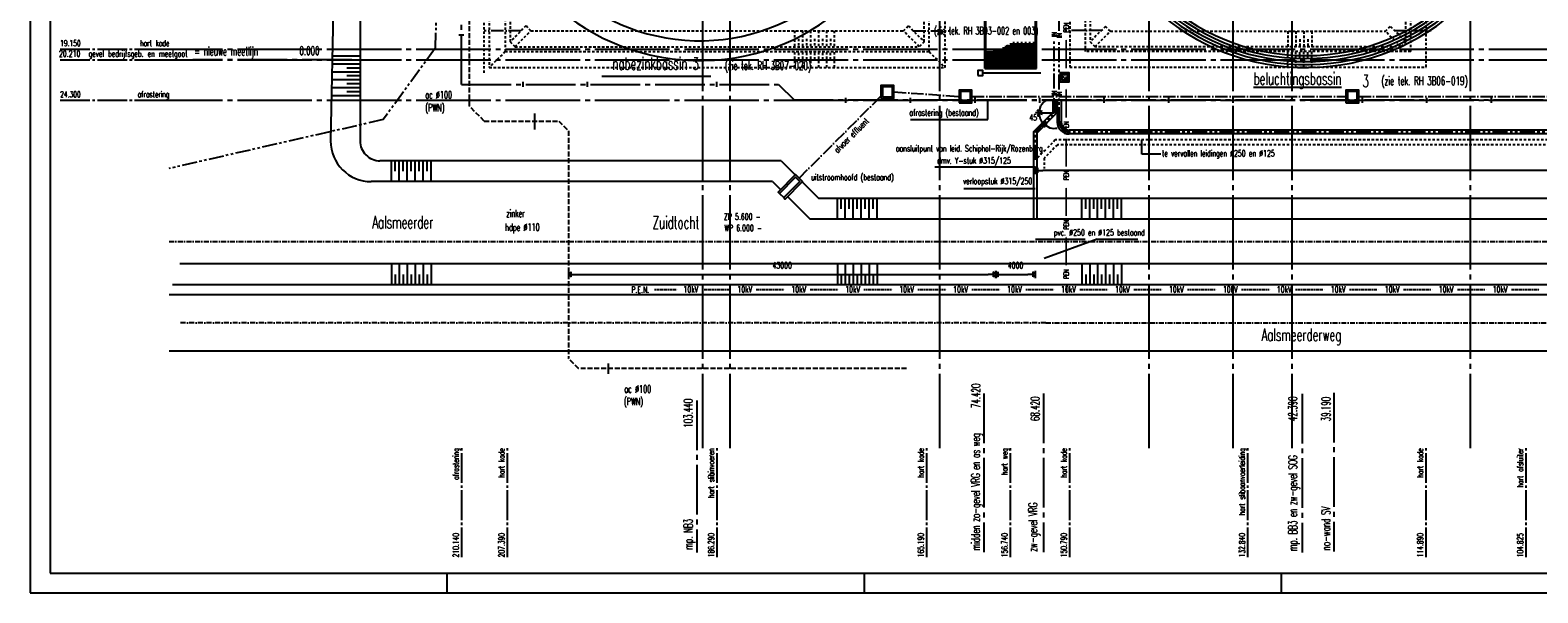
# Model space of a CAD drawing. Extents: x 0 to 295580, y 0 to 170026.
# Tile 1 of 30: x 0 to 151818, y 0 to 56722. Entities that reach past the tile are written whole.
import ezdxf
from ezdxf.enums import TextEntityAlignment as Align

# ---------------------------------------------------------------- set-up
doc = ezdxf.new("R2010")
doc.units = 0
doc.header["$LTSCALE"] = 250
doc.header["$PDMODE"] = 3
for name, pattern in [('BORDER_M', [11, 6, -1, 1, -1, 1, -1]), ('CENTRE_M', [7, 5, -1, 0, -1]), ('CENTRE_S', [3.5, 2, -0.75, 0, -0.75]), ('DOT_S', [0.75, 0, -0.75]), ('HIDDEN_M', [2.75, 2, -0.75]), ('HIDDEN_S', [1.75, 1, -0.75]), ('STR3', [15, 12, -1, 1, -1]), ('STR4', [26, 20, -2, 2, -2]), ('STRAMIEN_L', [26, 20, -2, 2, -2]), ('STRAMIEN_X', [36, 30, -2, 2, -2])]:
    doc.linetypes.add(name, pattern=pattern)
doc.layers.get('0').update_dxf_attribs({"linetype": 'CONTINUOUS'})
doc.layers.get('DEFPOINTS').update_dxf_attribs({"linetype": 'CONTINUOUS'})
for name, color, linetype in [('B0', 51, 'CONTINUOUS'), ('B1', 52, 'CONTINUOUS'), ('B3', 110, 'CONTINUOUS'), ('B3-AFRAST', 110, 'STR4'), ('B3-CENTRE', 52, 'CENTRE_M'), ('B4', 140, 'CONTINUOUS'), ('BBL3', 12, 'BORDER_M'), ('BCL1', 71, 'CENTRE_S'), ('BDIM2', 220, 'CONTINUOUS'), ('BHL1', 61, 'HIDDEN_S'), ('BHL2', 63, 'HIDDEN_M'), ('BSL3', 230, 'STRAMIEN_L'), ('BTXT2', 123, 'CONTINUOUS'), ('BTXT3', 150, 'CONTINUOUS'), ('BTXT4', 171, 'CONTINUOUS'), ('HULP-EK', 210, 'DOT_S'), ('HULP-IN', 13, 'BORDER_M'), ('MEETLIJNEN', 20, 'STRAMIEN_X'), ('PIJL1', 50, 'CONTINUOUS'), ('XA-03', 144, 'CONTINUOUS'), ('XA-07', 140, 'CONTINUOUS'), ('XA-10', 130, 'CONTINUOUS')]:
    doc.layers.add(name, color=color, linetype=linetype)
doc.styles.add('SIMPLEX06', font='SIMPLEX.shx', dxfattribs={"width": 0.6, "height": 625})
doc.styles.get("Standard").update_dxf_attribs({"font": 'txt.shx'})
doc.styles.add('XG-TH', font='ISO.SHX')
doc.dimstyles.get("Standard").update_dxf_attribs({"dimscale": 250, "dimtxt": 3, "dimasz": 3, "dimexe": 3, "dimexo": 3, "dimgap": 2, "dimtad": 0, "dimdec": 4, "dimzin": 1, "dimtxsty": 'STANDARD', "dimblk": 'MP1', "dimcen": -3, "dimdle": 1.25, "dimse1": 1, "dimse2": 1, "dimclrd": 256, "dimclre": 256, "dimclrt": 256, "dimazin": 3, "dimtfac": 0.666667, "dimtdec": 4, "dimtix": 1, "dimtmove": 0, "dimatfit": 3, "dimtvp": 0.8, "dimtolj": 1, "dimtzin": 0})

# ---------------------------------------------------------------- blocks, each defined once
blk = doc.blocks.new('ML')
at = {"linetype": 'STR3'}
blk.add_line((-11000, 0), (0, 0), dxfattribs=at)
at = {"width": 0.6}
blk.add_attdef('1', (-11000, 300), '', height=600, dxfattribs=at)
blk = doc.blocks.new('AF')
at = {"layer": 'B3-AFRAST'}
blk.add_line((0, -250), (0, 250), dxfattribs=at)
blk = doc.blocks.new('MP1')
for p, q in [((-0.33, 0), (-1, 0)), ((-0.33, 0.33), (-0.33, -0.33)), ((0, 0), (-0.33, 0.33)), ((0, 0), (-0.33, -0.33)), ((0, -0.5), (0, 0.5))]:
    blk.add_line(p, q)
blk = doc.blocks.new('*D39')
at = {"linetype": 'BYBLOCK'}
blk.add_line((58871, 32100), (100371, 32100), dxfattribs=at)
at = {"layer": 'DEFPOINTS', "color": 0, "linetype": 'BYBLOCK'}
for p in [(101121, 32100), (58121, 31053), (101121, 31053)]:
    blk.add_point(p, dxfattribs=at)
at = {"linetype": 'BYBLOCK', "xscale": 750, "yscale": 750, "zscale": 750, "rotation": 180}
blk.add_blockref('MP1', (58121, 32100), dxfattribs=at)
at = {"linetype": 'BYBLOCK', "xscale": 750, "yscale": 750, "zscale": 750}
blk.add_blockref('MP1', (101121, 32100), dxfattribs=at)
at = {"linetype": 'BYBLOCK', "style": 'SIMPLEX06', "width": 0.6}
blk.add_text('43000', height=625, dxfattribs=at).set_placement((79621, 32700), align=Align.CENTER)
blk = doc.blocks.new('*D40')
at = {"linetype": 'BYBLOCK'}
blk.add_line((101871, 32100), (104371, 32100), dxfattribs=at)
at = {"layer": 'DEFPOINTS', "color": 0, "linetype": 'BYBLOCK'}
for p in [(105121, 33153), (105121, 32100), (101121, 31053)]:
    blk.add_point(p, dxfattribs=at)
at = {"linetype": 'BYBLOCK', "xscale": 750, "yscale": 750, "zscale": 750, "rotation": 180}
blk.add_blockref('MP1', (101121, 32100), dxfattribs=at)
at = {"linetype": 'BYBLOCK', "xscale": 750, "yscale": 750, "zscale": 750}
blk.add_blockref('MP1', (105121, 32100), dxfattribs=at)
at = {"linetype": 'BYBLOCK', "style": 'SIMPLEX06', "width": 0.6}
blk.add_text('4000', height=625, dxfattribs=at).set_placement((103121, 32700), align=Align.CENTER)
blk = doc.blocks.new('*D15')
at = {"linetype": 'BYBLOCK'}
blk.add_line((258411, 42581), (105871, 42581), dxfattribs=at)
at = {"layer": 'DEFPOINTS', "color": 0, "linetype": 'BYBLOCK'}
for p in [(105121, 44453), (259161, 44453), (105121, 42581)]:
    blk.add_point(p, dxfattribs=at)
at = {"linetype": 'BYBLOCK', "xscale": 750, "yscale": 750, "zscale": 750, "rotation": 180}
blk.add_blockref('MP1', (105121, 42581), dxfattribs=at)
at = {"linetype": 'BYBLOCK', "xscale": 750, "yscale": 750, "zscale": 750}
blk.add_blockref('MP1', (259161, 42581), dxfattribs=at)
at = {"linetype": 'BYBLOCK', "style": 'SIMPLEX06', "width": 0.6}
blk.add_text('ca. 156.000', height=625, dxfattribs=at).set_placement((182141, 43181), align=Align.CENTER)
blk = doc.blocks.new('*D28')
at = {"linetype": 'BYBLOCK'}
for start, end in [(123.254, 151.627), (180, 224.8081), (253.1811, 281.5541)]:
    blk.add_arc((107016, 48349), 1530, start, end, dxfattribs=at)
at = {"layer": 'DEFPOINTS', "color": 0, "linetype": 'BYBLOCK'}
for p in [(105347, 48349), (105611, 47743), (106240, 47577), (107017, 48349), (105384, 46727)]:
    blk.add_point(p, dxfattribs=at)
at = {"linetype": 'BYBLOCK', "xscale": 750, "yscale": 750, "zscale": 750}
for p, rotation in [((105486, 48349), 255.8135003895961), ((105930, 47270), 148.9946014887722)]:
    blk.add_blockref('MP1', p, dxfattribs=dict(at, rotation=rotation))
at = {"linetype": 'BYBLOCK', "style": 'SIMPLEX06', "width": 0.6}
blk.add_text('45%%D', height=625, dxfattribs=at).set_placement((105003, 47607), align=Align.CENTER)
blk = doc.blocks.new('AMW_TITLE')
at = {"layer": 'XA-03'}
for p, q in [((210, 0), (210, 10)), ((420, 0), (420, 10)), ((630, 0), (630, 10))]:
    blk.add_line(p, q, dxfattribs=at)
blk.add_lwpolyline([(0, 0), (1470, 0), (1470, 841), (0, 841)], close=True, dxfattribs=at)
at = {"layer": 'XA-07'}
blk.add_lwpolyline([(10, 10), (1460, 10), (1460, 831), (10, 831)], close=True, dxfattribs=at)
at = {"color": 143, "style": 'XG-TH'}
for tag, p in [('23', (1284.73, 91.51)), ('19', (1284.73, 86.78)), ('15', (1284.73, 82.05)), ('11', (1284.73, 77.32))]:
    blk.add_attdef(tag, text='', height=3, dxfattribs=at).set_placement(p, align=Align.MIDDLE)
at = {"layer": 'XA-03', "style": 'XG-TH'}
for tag, p in [('24', (1290.02, 90.68)), ('25', (1410.5, 90.68)), ('26', (1427.02, 90.68)), ('20', (1290.02, 85.95)), ('16', (1290.02, 81.22)), ('21', (1410.5, 85.95)), ('17', (1410.5, 81.22)), ('22', (1427.02, 85.95)), ('18', (1427.02, 81.22)), ('12', (1290.02, 76.49)), ('13', (1410.5, 76.49)), ('14', (1427.02, 76.49)), ('8', (1365.51, 33.61)), ('9', (1391.03, 33.61)), ('10', (1410.5, 24.15))]:
    blk.add_attdef(tag, p, '', height=2.3, dxfattribs=at)
at = {"layer": 'XA-07', "style": 'XG-TH'}
for tag, p in [('4', (1283.94, 62.53)), ('5', (1283.94, 53.87)), ('6', (1283.94, 45.21)), ('7', (1429.87, 34.21)), ('1', (1417.43, 14.4)), ('2', (1427.05, 14.4))]:
    blk.add_attdef(tag, p, '', height=4.5, dxfattribs=at)
at = {"layer": 'XA-10', "style": 'XG-TH'}
blk.add_attdef('3', (1443.91, 14.4), '', height=6.3, dxfattribs=at)

msp = doc.modelspace()

# ---------------------------------------------------------------- linework, layer by layer
at = {"layer": 'B0'}
for centre, radius, start, end in [((67426.02688, 75652.83576), 22000, 7.8382816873, 351.4012030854), ((128476.02688, 75652.83576), 22700, 182.5137791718, 78.5725053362), ((128476.02688, 75652.83576), 22400, 182.5137791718, 79.251764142), ((67426.02688, 75652.83576), 20000, 8.6278104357, 351.4012030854), ((128476.02688, 75652.83576), 22100, 229.0372163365, 310.9627836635)]:
    msp.add_arc(centre, radius, start, end, dxfattribs=at)
at = {"layer": 'B1'}
for p, q in [((96126.02688, 52852.83576), (96126.02688, 102702.83576)), ((96226.02688, 52952.83576), (96226.02688, 102702.83576)), ((101226.02688, 52952.83576), (101226.02688, 102702.83576)), ((101326.02688, 52852.83576), (101326.02688, 102702.83576)), ((97026.02688, 54718.91688), (97026.02688, 54552.83576)), ((97160.41561, 54752.83576), (101226.02688, 54752.83576)), ((97226.02688, 54769.39563), (97226.02688, 54752.83576)), ((97426.02688, 54752.83576), (97426.02688, 54552.83576)), ((97626.02688, 54870.35314), (97626.02688, 54752.83576)), ((97826.02688, 54752.83576), (97826.02688, 54552.83576)), ((97898.63345, 54952.83576), (101226.02688, 54952.83576)), ((98026.02688, 54952.83576), (98026.02688, 54752.83576)), ((98226.02688, 55152.83576), (98226.02688, 54952.83576)), ((98226.02688, 54752.83576), (98226.02688, 54552.83576)), ((98266.93618, 55152.83576), (101226.02688, 55152.83576)), ((98426.02688, 55239.22703), (98426.02688, 55152.83576)), ((98426.02688, 54952.83576), (98426.02688, 54752.83576)), ((98626.02688, 55152.83576), (98626.02688, 54952.83576)), ((98626.02688, 54752.83576), (98626.02688, 54552.83576)), ((98635.23892, 55352.83576), (101226.02688, 55352.83576)), ((98826.02688, 55352.83576), (98826.02688, 55152.83576)), ((98826.02688, 54952.83576), (98826.02688, 54752.83576)), ((99026.02688, 55552.83576), (99026.02688, 55352.83576)), ((99026.02688, 55152.83576), (99026.02688, 54952.83576)), ((99026.02688, 54752.83576), (99026.02688, 54552.83576)), ((99226.02688, 55352.83576), (99226.02688, 55152.83576)), ((99226.02688, 54952.83576), (99226.02688, 54752.83576)), ((99426.02688, 55552.83576), (99426.02688, 55352.83576)), ((99426.02688, 55152.83576), (99426.02688, 54952.83576)), ((99426.02688, 54752.83576), (99426.02688, 54552.83576)), ((99626.02688, 55352.83576), (99626.02688, 55152.83576)), ((99626.02688, 54952.83576), (99626.02688, 54752.83576)), ((99826.02688, 55552.83576), (99826.02688, 55352.83576)), ((99826.02688, 55152.83576), (99826.02688, 54952.83576)), ((99826.02688, 54752.83576), (99826.02688, 54552.83576)), ((100026.02688, 55352.83576), (100026.02688, 55152.83576)), ((100026.02688, 54952.83576), (100026.02688, 54752.83576)), ((100226.02688, 55552.83576), (100226.02688, 55352.83576)), ((100226.02688, 55152.83576), (100226.02688, 54952.83576)), ((100226.02688, 54752.83576), (100226.02688, 54552.83576)), ((100426.02688, 55352.83576), (100426.02688, 55152.83576)), ((100426.02688, 54952.83576), (100426.02688, 54752.83576)), ((100626.02688, 55552.83576), (100626.02688, 55352.83576)), ((100626.02688, 55152.83576), (100626.02688, 54952.83576)), ((100626.02688, 54752.83576), (100626.02688, 54552.83576)), ((100826.02688, 55352.83576), (100826.02688, 55152.83576)), ((100826.02688, 54952.83576), (100826.02688, 54752.83576)), ((101026.02688, 55552.83576), (101026.02688, 55352.83576)), ((101026.02688, 55152.83576), (101026.02688, 54952.83576)), ((101026.02688, 54752.83576), (101026.02688, 54552.83576)), ((96226.02688, 54552.83576), (101226.02688, 54552.83576)), ((96226.02688, 54352.83576), (101226.02688, 54352.83576)), ((96226.02688, 54152.83576), (101226.02688, 54152.83576)), ((96226.02688, 53952.83576), (101226.02688, 53952.83576)), ((96226.02688, 53752.83576), (101226.02688, 53752.83576)), ((96226.02688, 53552.83576), (101226.02688, 53552.83576)), ((96226.02688, 53352.83576), (101226.02688, 53352.83576)), ((96226.02688, 53152.83576), (101226.02688, 53152.83576)), ((96426.02688, 54552.83576), (96426.02688, 54352.83576)), ((96426.02688, 54152.83576), (96426.02688, 53952.83576)), ((96426.02688, 53752.83576), (96426.02688, 53552.83576)), ((96426.02688, 53352.83576), (96426.02688, 53152.83576)), ((96626.02688, 54629.19695), (96626.02688, 54552.83576)), ((96626.02688, 54352.83576), (96626.02688, 54152.83576)), ((96626.02688, 53952.83576), (96626.02688, 53752.83576)), ((96626.02688, 53552.83576), (96626.02688, 53352.83576)), ((96626.02688, 53152.83576), (96626.02688, 52952.83576)), ((96826.02688, 54552.83576), (96826.02688, 54352.83576)), ((96826.02688, 54152.83576), (96826.02688, 53952.83576)), ((96826.02688, 53752.83576), (96826.02688, 53552.83576)), ((96826.02688, 53352.83576), (96826.02688, 53152.83576)), ((97026.02688, 54352.83576), (97026.02688, 54152.83576)), ((97026.02688, 53952.83576), (97026.02688, 53752.83576)), ((97026.02688, 53552.83576), (97026.02688, 53352.83576)), ((97026.02688, 53152.83576), (97026.02688, 52952.83576)), ((97226.02688, 54552.83576), (97226.02688, 54352.83576)), ((97226.02688, 54152.83576), (97226.02688, 53952.83576)), ((97226.02688, 53752.83576), (97226.02688, 53552.83576)), ((97226.02688, 53352.83576), (97226.02688, 53152.83576)), ((97426.02688, 54352.83576), (97426.02688, 54152.83576)), ((97426.02688, 53952.83576), (97426.02688, 53752.83576)), ((97426.02688, 53552.83576), (97426.02688, 53352.83576)), ((97426.02688, 53152.83576), (97426.02688, 52952.83576)), ((97626.02688, 54552.83576), (97626.02688, 54352.83576)), ((97626.02688, 54152.83576), (97626.02688, 53952.83576)), ((97626.02688, 53752.83576), (97626.02688, 53552.83576)), ((97626.02688, 53352.83576), (97626.02688, 53152.83576)), ((97826.02688, 54352.83576), (97826.02688, 54152.83576)), ((97826.02688, 53952.83576), (97826.02688, 53752.83576)), ((97826.02688, 53552.83576), (97826.02688, 53352.83576)), ((97826.02688, 53152.83576), (97826.02688, 52952.83576)), ((98026.02688, 54552.83576), (98026.02688, 54352.83576)), ((98026.02688, 54152.83576), (98026.02688, 53952.83576)), ((98026.02688, 53752.83576), (98026.02688, 53552.83576)), ((98026.02688, 53352.83576), (98026.02688, 53152.83576)), ((98226.02688, 54352.83576), (98226.02688, 54152.83576)), ((98226.02688, 53952.83576), (98226.02688, 53752.83576)), ((98226.02688, 53552.83576), (98226.02688, 53352.83576)), ((98226.02688, 53152.83576), (98226.02688, 52952.83576)), ((98426.02688, 54552.83576), (98426.02688, 54352.83576)), ((98426.02688, 54152.83576), (98426.02688, 53952.83576)), ((98426.02688, 53752.83576), (98426.02688, 53552.83576)), ((98426.02688, 53352.83576), (98426.02688, 53152.83576)), ((98626.02688, 54352.83576), (98626.02688, 54152.83576)), ((98626.02688, 53952.83576), (98626.02688, 53752.83576)), ((98626.02688, 53552.83576), (98626.02688, 53352.83576)), ((98626.02688, 53152.83576), (98626.02688, 52952.83576)), ((98826.02688, 54552.83576), (98826.02688, 54352.83576)), ((98826.02688, 54152.83576), (98826.02688, 53952.83576)), ((98826.02688, 53752.83576), (98826.02688, 53552.83576)), ((98826.02688, 53352.83576), (98826.02688, 53152.83576)), ((99026.02688, 54352.83576), (99026.02688, 54152.83576)), ((99026.02688, 53952.83576), (99026.02688, 53752.83576)), ((99026.02688, 53552.83576), (99026.02688, 53352.83576)), ((99026.02688, 53152.83576), (99026.02688, 52952.83576)), ((99226.02688, 54552.83576), (99226.02688, 54352.83576)), ((99226.02688, 54152.83576), (99226.02688, 53952.83576)), ((99226.02688, 53752.83576), (99226.02688, 53552.83576)), ((99226.02688, 53352.83576), (99226.02688, 53152.83576)), ((99426.02688, 54352.83576), (99426.02688, 54152.83576)), ((99426.02688, 53952.83576), (99426.02688, 53752.83576)), ((99426.02688, 53552.83576), (99426.02688, 53352.83576)), ((99426.02688, 53152.83576), (99426.02688, 52952.83576)), ((99626.02688, 54552.83576), (99626.02688, 54352.83576)), ((99626.02688, 54152.83576), (99626.02688, 53952.83576)), ((99626.02688, 53752.83576), (99626.02688, 53552.83576)), ((99626.02688, 53352.83576), (99626.02688, 53152.83576)), ((99826.02688, 54352.83576), (99826.02688, 54152.83576)), ((99826.02688, 53952.83576), (99826.02688, 53752.83576)), ((99826.02688, 53552.83576), (99826.02688, 53352.83576)), ((99826.02688, 53152.83576), (99826.02688, 52952.83576)), ((100026.02688, 54552.83576), (100026.02688, 54352.83576)), ((100026.02688, 54152.83576), (100026.02688, 53952.83576)), ((100026.02688, 53752.83576), (100026.02688, 53552.83576)), ((100026.02688, 53352.83576), (100026.02688, 53152.83576)), ((100226.02688, 54352.83576), (100226.02688, 54152.83576)), ((100226.02688, 53952.83576), (100226.02688, 53752.83576)), ((100226.02688, 53552.83576), (100226.02688, 53352.83576)), ((100226.02688, 53152.83576), (100226.02688, 52952.83576)), ((100426.02688, 54552.83576), (100426.02688, 54352.83576)), ((100426.02688, 54152.83576), (100426.02688, 53952.83576)), ((100426.02688, 53752.83576), (100426.02688, 53552.83576)), ((100426.02688, 53352.83576), (100426.02688, 53152.83576)), ((100626.02688, 54352.83576), (100626.02688, 54152.83576)), ((100626.02688, 53952.83576), (100626.02688, 53752.83576)), ((100626.02688, 53552.83576), (100626.02688, 53352.83576)), ((100626.02688, 53152.83576), (100626.02688, 52952.83576)), ((100826.02688, 54552.83576), (100826.02688, 54352.83576)), ((100826.02688, 54152.83576), (100826.02688, 53952.83576)), ((100826.02688, 53752.83576), (100826.02688, 53552.83576)), ((100826.02688, 53352.83576), (100826.02688, 53152.83576)), ((101026.02688, 54352.83576), (101026.02688, 54152.83576)), ((101026.02688, 53952.83576), (101026.02688, 53752.83576)), ((101026.02688, 53552.83576), (101026.02688, 53352.83576)), ((101026.02688, 53152.83576), (101026.02688, 52952.83576)), ((95926.02688, 52402.83576), (101776.02688, 52402.83576)), ((96126.02688, 52952.83576), (101326.02688, 52952.83576)), ((96126.02688, 52852.83576), (101326.02688, 52852.83576))]:
    msp.add_line(p, q, dxfattribs=at)
for points in [[(95426.02688, 52152.83576), (95926.02688, 52152.83576), (95926.02688, 52652.83576), (95426.02688, 52652.83576)], [(103726.02688, 51502.83576), (104626.02688, 51502.83576), (104626.02688, 52402.83576), (103726.02688, 52402.83576)], [(103876.02688, 51652.83576), (104476.02688, 51652.83576), (104476.02688, 52252.83576), (103876.02688, 52252.83576)], [(85670.31992, 49849.50155), (86970.31992, 49849.50155), (86970.31992, 51149.50155), (85670.31992, 51149.50155)], [(85820.31992, 49999.50155), (86820.31992, 49999.50155), (86820.31992, 50999.50155), (85820.31992, 50999.50155)], [(93531.82196, 49386.58756), (94831.82196, 49386.58756), (94831.82196, 50686.58756), (93531.82196, 50686.58756)], [(93681.82196, 49536.58756), (94681.82196, 49536.58756), (94681.82196, 50536.58756), (93681.82196, 50536.58756)], [(132485.29223, 49386.58756), (133785.29223, 49386.58756), (133785.29223, 50686.58756), (132485.29223, 50686.58756)], [(132635.29223, 49536.58756), (133635.29223, 49536.58756), (133635.29223, 50536.58756), (132635.29223, 50536.58756)]]:
    msp.add_lwpolyline(points, close=True, dxfattribs=at)
for points in [[(81115.00331, 45491.8211, 0, 250, 0), (81644.03741, 46023.44401, 0, 0, 0), (82494.99421, 46878.56494, 0, 0, 0)], [(113906.24952, 45652.83576, 0, 250, 0), (113156.24952, 45652.83576, 0, 0, 0), (110965.39255, 45652.83576, 0, 0, 0)], [(113906.24952, 45152.83576, 0, 250, 0), (113156.24952, 45152.83576, 0, 0, 0), (110965.39255, 45152.83576, 0, 0, 0)]]:
    msp.add_lwpolyline(points, format="xyseb", dxfattribs=at)
at = {"layer": 'B3'}
for p, q in [((102964.21321, 49652.83576), (102964.21321, 48417.29626)), ((103279.21321, 49652.83576), (103279.21321, 48279.74792)), ((103425.71321, 49652.83576), (103425.71321, 47452.83576)), ((103825.71321, 49652.83576), (103825.71321, 47452.83576)), ((101066.02688, 46519.10993), (102964.21321, 48417.29626)), ((101386.02688, 46386.56159), (103281.71321, 48282.24792)), ((101066.02688, 37652.83576), (101066.02688, 46519.10993)), ((101386.02688, 37652.83576), (101386.02688, 46386.56159)), ((252377.63853, 46652.83576), (104625.71321, 46652.83576)), ((253266.02688, 46252.83576), (104625.71321, 46252.83576))]:
    msp.add_line(p, q, dxfattribs=at)
for radius in [1200, 800]:
    msp.add_arc((104625.71321, 47452.83576), radius, 180, 270, dxfattribs=at)
at = {"layer": 'B3-AFRAST'}
for p, q in [((43426.02688, 51252.83576), (43426.02688, 123052.83576)), ((43426.02688, 51252.83576), (75359.88099, 51252.83576)), ((75359.88099, 51252.83576), (76959.88099, 49652.83576)), ((256366.02688, 49652.83576), (76959.88099, 49652.83576))]:
    msp.add_line(p, q, dxfattribs=at)
at = {"layer": 'B3-CENTRE'}
for p, q in [((49420.72311, 56642.50674), (45726.02688, 56642.50674)), ((88931.33065, 56642.50674), (92626.02688, 56642.50674)), ((107870.72311, 56692.50674), (104176.02688, 56692.50674)), ((137381.33065, 56692.50674), (141076.02688, 56692.50674)), ((86970.31992, 50499.50155), (93531.82196, 50036.58756)), ((85670.31992, 50053.89065), (77432.29466, 41815.86539)), ((94831.82196, 50036.58756), (132485.29223, 50036.58756)), ((133785.29223, 50036.58756), (158456.02688, 50036.58756))]:
    msp.add_line(p, q, dxfattribs=at)
at = {"layer": 'B4'}
for radius, start, end in [(21800, 181.9715741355, 358.0284258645), (21500, 181.9990955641, 358.0009044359)]:
    msp.add_arc((128476.02688, 75652.83576), radius, start, end, dxfattribs=at)
at = {"layer": 'BBL3'}
for p, q in [((40826.02688, 54952.83576), (35549.6202, 47702.18983)), ((35549.6202, 47702.18983), (13980.4183, 42773.51733))]:
    msp.add_line(p, q, dxfattribs=at)
msp.add_lwpolyline([(40826.02688, 54952.83576), (42426.02688, 115352.83576), (41026.02688, 124852.83576), (29930.37105, 148308.83081), (29930.37105, 165715.75283)], dxfattribs=at)
at = {"layer": 'BCL1'}
for p, q in [((13990.25835, 35402.83576), (287226.92898, 35402.83576)), ((102278.02616, 27202.83576), (14979.09586, 27202.83576)), ((102278.02616, 27202.83576), (290347.66389, 27202.83576))]:
    msp.add_line(p, q, dxfattribs=at)
at = {"layer": 'BDIM2', "linetype": 'STR3'}
msp.add_line((3017.09921, 53742.83576), (14017.09921, 53742.83576), dxfattribs=at)
at = {"layer": 'BHL1'}
for p, q in [((45726.02688, 52402.83576), (45726.02688, 116052.83576)), ((46226.02688, 116052.83576), (46226.02688, 52952.83576)), ((47826.02688, 116052.83576), (47826.02688, 54552.83576)), ((92126.02688, 52952.83576), (92126.02688, 92202.83576)), ((104676.02688, 90802.83576), (104676.02688, 53002.83576)), ((140576.02688, 53002.83576), (140576.02688, 90802.83576)), ((106226.02688, 89252.83576), (106226.02688, 54552.83576)), ((138526.02688, 55547.81051), (138526.02688, 88257.86101)), ((139026.02688, 54552.83576), (139026.02688, 89252.83576)), ((48326.02688, 83357.86101), (48326.02688, 55547.81051)), ((90026.02688, 55547.81051), (90026.02688, 83357.86101)), ((106726.02688, 72197.62635), (106726.02688, 55547.81051)), ((90526.02688, 54552.83576), (90526.02688, 70419.78418)), ((50421.00163, 56652.83576), (87931.05213, 56652.83576)), ((76976.48645, 56652.83576), (76976.48645, 55052.83576)), ((77776.48645, 56652.83576), (77776.48645, 55052.83576)), ((78576.48645, 56652.83576), (78576.48645, 55052.83576)), ((79376.48645, 56652.83576), (79376.48645, 55052.83576)), ((80176.48645, 56652.83576), (80176.48645, 55052.83576)), ((80976.48645, 56652.83576), (80976.48645, 55052.83576)), ((108771.00163, 56602.83576), (136481.05213, 56602.83576)), ((126652.06432, 56602.83576), (126652.06432, 55052.83576)), ((127452.06432, 56602.83576), (127452.06432, 55052.83576)), ((128252.06432, 56602.83576), (128252.06432, 55052.83576)), ((129052.06432, 56602.83576), (129052.06432, 55052.83576)), ((48821.00163, 55052.83576), (89531.05213, 55052.83576)), ((77376.48645, 55852.83576), (77376.48645, 55052.83576)), ((78176.48645, 55852.83576), (78176.48645, 55052.83576)), ((78976.48645, 55852.83576), (78976.48645, 55052.83576)), ((79776.48645, 55852.83576), (79776.48645, 55052.83576)), ((80576.48645, 55852.83576), (80576.48645, 55052.83576)), ((138031.05213, 55052.83576), (107221.00163, 55052.83576)), ((127052.06432, 55802.83576), (127052.06432, 55052.83576)), ((127852.06432, 55802.83576), (127852.06432, 55052.83576)), ((128652.06432, 55802.83576), (128652.06432, 55052.83576)), ((47826.02688, 54552.83576), (46226.02688, 52952.83576)), ((47826.02688, 54552.83576), (90526.02688, 54552.83576)), ((77005.86071, 52952.83576), (77005.86071, 54552.83576)), ((77405.86071, 53752.83576), (77405.86071, 54552.83576)), ((77805.86071, 52952.83576), (77805.86071, 54552.83576)), ((78205.86071, 53752.83576), (78205.86071, 54552.83576)), ((78605.86071, 52952.83576), (78605.86071, 54552.83576)), ((79005.86071, 53752.83576), (79005.86071, 54552.83576)), ((79405.86071, 52952.83576), (79405.86071, 54552.83576)), ((79805.86071, 53752.83576), (79805.86071, 54552.83576)), ((80205.86071, 52952.83576), (80205.86071, 54552.83576)), ((80605.86071, 53752.83576), (80605.86071, 54552.83576)), ((81005.86071, 52952.83576), (81005.86071, 54552.83576)), ((90526.02688, 54552.83576), (92126.02688, 52952.83576)), ((139026.02688, 54552.83576), (106226.02688, 54552.83576)), ((126652.06432, 53002.83576), (126652.06432, 54552.83576)), ((127052.06432, 53802.83576), (127052.06432, 54552.83576)), ((127452.06432, 53002.83576), (127452.06432, 54552.83576)), ((127852.06432, 53802.83576), (127852.06432, 54552.83576)), ((128252.06432, 53002.83576), (128252.06432, 54552.83576)), ((128652.06432, 53802.83576), (128652.06432, 54552.83576)), ((129052.06432, 53002.83576), (129052.06432, 54552.83576)), ((46226.02688, 52952.83576), (92126.02688, 52952.83576)), ((104676.02688, 53002.83576), (140576.02688, 53002.83576)), ((103226.02688, 45652.83576), (102438.15891, 44864.9678)), ((177768.27957, 45652.83576), (103226.02688, 45652.83576)), ((102226.02688, 44652.83576), (101226.02688, 43652.83576)), ((103433.13366, 45152.83576), (102106.22739, 43825.92949)), ((177975.38635, 45152.83576), (103433.13366, 45152.83576)), ((102106.22739, 43825.92949), (102106.22739, 42772.63525))]:
    msp.add_line(p, q, dxfattribs=at)
for points in [[(50421.00163, 56652.83576), (49926.02688, 57147.81051), (48326.02688, 55547.81051), (48821.00163, 55052.83576)], [(87931.05213, 56652.83576), (88426.02688, 57147.81051), (90026.02688, 55547.81051), (89531.05213, 55052.83576)], [(108771.00163, 56602.83576), (108276.02688, 57097.81051), (106726.02688, 55547.81051), (107221.00163, 55052.83576)], [(136481.05213, 56602.83576), (136976.02688, 57097.81051), (138526.02688, 55547.81051), (138031.05213, 55052.83576)]]:
    msp.add_lwpolyline(points, close=True, dxfattribs=at)
at = {"layer": 'BHL2'}
for p, q in [((44226.02688, 49052.83576), (44226.02688, 65952.83576)), ((45726.02688, 47552.83576), (44226.02688, 49052.83576)), ((45726.02688, 47552.83576), (53226.02688, 47552.83576)), ((53226.02688, 47552.83576), (54226.02688, 46552.83576)), ((54226.02688, 46552.83576), (54226.02688, 23614.0668)), ((55226.02688, 22614.0668), (54226.02688, 23614.0668)), ((88247.10212, 22614.0668), (55226.02688, 22614.0668))]:
    msp.add_line(p, q, dxfattribs=at)
at = {"layer": 'BSL3'}
for p, q in [((32385, 53742.83576), (16385, 53742.83576)), ((96046.02688, 20095), (96046.02688, 4095)), ((102046.02688, 20095), (102046.02688, 4095)), ((128076.02688, 20068.17456), (128076.02688, 4068.17456)), ((131276.02688, 20170), (131276.02688, 4170)), ((67126.02688, 19397.52798), (67126.02688, 4068.17456))]:
    msp.add_line(p, q, dxfattribs=at)
at = {"layer": 'BTXT2'}
for p, q in [((31126.02688, 88476.88082), (30252.77772, 45552.83576)), ((30411.05968, 53333.09177), (33226.02688, 53333.09177)), ((30427.33493, 54133.09177), (33226.02688, 54133.09177)), ((31903.72338, 53733.09177), (33226.02688, 53733.09177)), ((30378.50919, 51733.09177), (33226.02688, 51733.09177)), ((30394.78444, 52533.09177), (33226.02688, 52533.09177)), ((31903.72338, 52933.09177), (33226.02688, 52933.09177)), ((31903.72338, 52133.09177), (33226.02688, 52133.09177)), ((30345.9587, 50133.09177), (33226.02688, 50133.09177)), ((30362.23395, 50933.09177), (33226.02688, 50933.09177)), ((31903.72338, 51333.09177), (33226.02688, 51333.09177)), ((31903.72338, 50533.09177), (33226.02688, 50533.09177)), ((96435.72011, 47706.94338), (96435.72011, 49652.83576)), ((88652.02664, 47706.94338), (96435.72011, 47706.94338)), ((103121.71321, 48348.52209), (101452.48291, 48348.52209)), ((111930.5318, 44222.30783), (111930.5318, 45652.83576)), ((113844.7035, 44222.30783), (111930.5318, 44222.30783)), ((75626.02688, 43552.83576), (35226.02688, 43552.83576)), ((36371.13771, 41452.83576), (36371.13771, 43552.83576)), ((36771.13771, 42502.83576), (36771.13771, 43552.83576)), ((37171.13771, 41452.83576), (37171.13771, 43552.83576)), ((37571.13771, 42502.83576), (37571.13771, 43552.83576)), ((37971.13771, 41452.83576), (37971.13771, 43552.83576)), ((38371.13771, 42502.83576), (38371.13771, 43552.83576)), ((38771.13771, 41452.83576), (38771.13771, 43552.83576)), ((39171.13771, 42502.83576), (39171.13771, 43552.83576)), ((39571.13771, 41452.83576), (39571.13771, 43552.83576)), ((39971.13771, 42502.83576), (39971.13771, 43552.83576)), ((40371.13771, 41452.83576), (40371.13771, 43552.83576)), ((75626.02688, 43552.83576), (77044.09256, 42134.77008)), ((91101.44067, 42947.3007), (101226.02688, 42947.3007)), ((74756.1784, 41452.83576), (34352.77772, 41452.83576)), ((74756.1784, 41452.83576), (75559.16832, 40649.84584)), ((77751.19934, 41427.6633), (79426.02688, 39752.83576)), ((75452.39567, 40260.23047), (75876.65974, 39835.96641)), ((76266.2751, 39942.73905), (78556.1784, 37652.83576)), ((187643.94535, 39752.83576), (79426.02688, 39752.83576)), ((81282.43585, 37652.83576), (81282.43585, 39752.83576)), ((81682.43585, 38702.83576), (81682.43585, 39752.83576)), ((82082.43585, 37652.83576), (82082.43585, 39752.83576)), ((82482.43585, 38702.83576), (82482.43585, 39752.83576)), ((82882.43585, 37652.83576), (82882.43585, 39752.83576)), ((83282.43585, 38702.83576), (83282.43585, 39752.83576)), ((83682.43585, 37652.83576), (83682.43585, 39752.83576)), ((84082.43585, 38702.83576), (84082.43585, 39752.83576)), ((84482.43585, 37652.83576), (84482.43585, 39752.83576)), ((84882.43585, 38702.83576), (84882.43585, 39752.83576)), ((85282.43585, 37652.83576), (85282.43585, 39752.83576)), ((94004.44989, 40757.32972), (101216.61341, 40757.32972)), ((105892.1659, 37652.83576), (105892.1659, 39752.83576)), ((106292.1659, 38702.83576), (106292.1659, 39752.83576)), ((106692.1659, 37652.83576), (106692.1659, 39752.83576)), ((107092.1659, 38702.83576), (107092.1659, 39752.83576)), ((107492.1659, 37652.83576), (107492.1659, 39752.83576)), ((107892.1659, 38702.83576), (107892.1659, 39752.83576)), ((108292.1659, 37652.83576), (108292.1659, 39752.83576)), ((108692.1659, 38702.83576), (108692.1659, 39752.83576)), ((109092.1659, 37652.83576), (109092.1659, 39752.83576)), ((109492.1659, 38702.83576), (109492.1659, 39752.83576)), ((109892.1659, 37652.83576), (109892.1659, 39752.83576)), ((188846.02688, 37652.83576), (78556.1784, 37652.83576)), ((106225.68531, 35614.2863), (101225.68531, 35614.2863)), ((107440, 35650), (102106.22739, 33710)), ((107440, 35650), (111550, 35650)), ((188846.02688, 33152.83576), (15070.40735, 33152.83576)), ((36371.13771, 33152.83576), (36371.13771, 31052.83576)), ((36771.13771, 32102.83576), (36771.13771, 31052.83576)), ((37171.13771, 33152.83576), (37171.13771, 31052.83576)), ((37571.13771, 32102.83576), (37571.13771, 31052.83576)), ((37971.13771, 33152.83576), (37971.13771, 31052.83576)), ((38371.13771, 32102.83576), (38371.13771, 31052.83576)), ((38771.13771, 33152.83576), (38771.13771, 31052.83576)), ((39171.13771, 32102.83576), (39171.13771, 31052.83576)), ((39571.13771, 33152.83576), (39571.13771, 31052.83576)), ((39971.13771, 32102.83576), (39971.13771, 31052.83576)), ((40371.13771, 33152.83576), (40371.13771, 31052.83576)), ((81282.43585, 33152.83576), (81282.43585, 31052.83576)), ((81682.43585, 32102.83576), (81682.43585, 31052.83576)), ((82082.43585, 33152.83576), (82082.43585, 31052.83576)), ((82482.43585, 32102.83576), (82482.43585, 31052.83576)), ((82882.43585, 33152.83576), (82882.43585, 31052.83576)), ((83282.43585, 32102.83576), (83282.43585, 31052.83576)), ((83682.43585, 33152.83576), (83682.43585, 31052.83576)), ((84082.43585, 32102.83576), (84082.43585, 31052.83576)), ((84482.43585, 33152.83576), (84482.43585, 31052.83576)), ((84882.43585, 32102.83576), (84882.43585, 31052.83576)), ((85282.43585, 33152.83576), (85282.43585, 31052.83576)), ((105892.1659, 33152.83576), (105892.1659, 31052.83576)), ((106292.1659, 32102.83576), (106292.1659, 31052.83576)), ((106692.1659, 33152.83576), (106692.1659, 31052.83576)), ((107092.1659, 32102.83576), (107092.1659, 31052.83576)), ((107492.1659, 33152.83576), (107492.1659, 31052.83576)), ((107892.1659, 32102.83576), (107892.1659, 31052.83576)), ((108292.1659, 33152.83576), (108292.1659, 31052.83576)), ((108692.1659, 32102.83576), (108692.1659, 31052.83576)), ((109092.1659, 33152.83576), (109092.1659, 31052.83576)), ((109492.1659, 32102.83576), (109492.1659, 31052.83576)), ((109892.1659, 33152.83576), (109892.1659, 31052.83576)), ((187791.19832, 31052.83576), (14323.11086, 31052.83576)), ((185555.13034, 30052.83576), (13990.25835, 30052.83576)), ((241694.31757, 24352.83576), (13990.25835, 24352.83576))]:
    msp.add_line(p, q, dxfattribs=at)
for points, format in [([(23349.96454, 165715.75283), (23387.77297, 146726.66506, 0.0985317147), (25735.04156, 135254.21127), (29878.3232, 125406.26404, -0.0998913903), (32226.02688, 113772.24032), (32226.02688, 108864.04501), (33226.02688, 88528.48333), (33226.02688, 76445.44183), (33226.02688, 60693.9815), (33226.02688, 45552.83576, 0.4142135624), (35226.02688, 43552.83576)], "xyb"), ([(44001.18879, 50198.29469, 0, 333.33333, 0), (43001.18879, 50198.29469, 0, 0, 0), (42467.01576, 50198.29469, 0, 0, 0)], "xyseb"), ([(150275, 50180, 0, 250, 0), (150275, 49430, 0, 0, 0), (150275, 48015, 0, 0, 0), (162605, 48015, 0, 0, 0)], "xyseb"), ([(76920, 41265, 0, 250, 0), (77670, 41265, 0, 0, 0), (85125, 41265, 0, 0, 0)], "xyseb"), ([(53859.83916, 36882.70986, 0, 333.33333, 0), (52859.83916, 36882.70986, 0, 0, 0), (51554.04064, 36882.70986, 0, 0, 0)], "xyseb"), ([(63963.59409, 22287.30398, 0, 333.33333, 0), (63963.59409, 21287.30398, 0, 0, 0), (63963.59409, 20562.72244, 0, 0, 0), (63201.04655, 20562.72244, 0, 0, 0)], "xyseb")]:
    msp.add_lwpolyline(points, format=format, dxfattribs=at)
msp.add_lwpolyline([(75452.39567, 40260.23047), (77078.74127, 41886.57607), (77503.00534, 41462.312), (75876.65974, 39835.96641), (76018.0811, 39694.54505), (77785.84805, 41462.312), (77078.74127, 42169.41878), (75310.97432, 40401.65183)], close=True, dxfattribs=at)
msp.add_arc((34352.77772, 45552.83576), 4100, 180, 270, dxfattribs=at)
at = {"layer": 'BTXT4'}
msp.add_line((57571.68422, 52095.60888), (68530.54401, 52095.60888), dxfattribs=at)
at = {"layer": 'HULP-EK'}
for p, q in [((104326.02688, 53003.92857), (104326.02688, 56003.92857)), ((104326.02688, 48032.5), (104326.02688, 51032.5)), ((104326.02688, 43061.07143), (104326.02688, 46061.07143)), ((104326.02688, 38089.64286), (104326.02688, 41089.64286)), ((104326.02688, 33118.21429), (104326.02688, 36118.21429)), ((62935, 30590), (65301.78571, 30590)), ((67733.92857, 30590), (70733.92857, 30590)), ((73166.07143, 30590), (76166.07143, 30590)), ((78598.21429, 30590), (81598.21429, 30590)), ((84030.35714, 30590), (87030.35714, 30590)), ((89462.5, 30590), (92462.5, 30590)), ((94894.64286, 30590), (97894.64286, 30590)), ((100326.78571, 30590), (103326.78571, 30590)), ((104326.02688, 30465), (104326.02688, 31146.78571)), ((105758.92857, 30590), (108758.92857, 30590)), ((111191.07143, 30590), (114191.07143, 30590)), ((116623.21429, 30590), (119623.21429, 30590)), ((122055.35714, 30590), (125055.35714, 30590)), ((127487.5, 30590), (130487.5, 30590)), ((132919.64286, 30590), (135919.64286, 30590)), ((138351.78571, 30590), (141351.78571, 30590)), ((143783.92857, 30590), (146783.92857, 30590)), ((149216.07143, 30590), (152216.07143, 30590))]:
    msp.add_line(p, q, dxfattribs=at)
at = {"layer": 'HULP-IN'}
for p, q in [((103625.71321, 56658.18388), (103625.71321, 61658.18388)), ((103121.71321, 50838.18794), (103121.71321, 55838.18794)), ((103625.71321, 50743.89817), (103625.71321, 55743.89817)), ((103121.71321, 48348.52209), (103121.71321, 49923.90223)), ((103625.71321, 47452.83576), (103625.71321, 49829.61246)), ((101226.02688, 46452.83576), (103121.71321, 48348.52209)), ((101226.02688, 43652.83576), (101226.02688, 46452.83576)), ((253266.02688, 46452.83576), (104625.71321, 46452.83576))]:
    msp.add_line(p, q, dxfattribs=at)
msp.add_lwpolyline([(102876.77181, 48106.0508, 0, 250, 0), (102344.66849, 47577.4999, 0, 0, 0), (101488.77052, 46727.31606, 0, 0, 0)], format="xyseb", dxfattribs=at)
msp.add_arc((104625.71321, 47452.83576), 1000, 180, 270, dxfattribs=at)
at = {"layer": 'MEETLIJNEN'}
for p, q in [((67743.07602, 14586.27077), (67743.07602, 170025.80184)), ((70493.07602, 14586.27077), (70493.07602, 170025.80184)), ((91593.07602, 14586.27077), (91593.07602, 170025.80184)), ((112693.07602, 14586.27077), (112693.07602, 170025.80184)), ((121143.07602, 14586.27077), (121143.07602, 170025.80184)), ((127093.07602, 14586.27077), (127093.07602, 170025.80184)), ((145043.07602, 14586.27077), (145043.07602, 170025.80184)), ((11877.32481, 54802.83576), (278973.09449, 54802.83576)), ((11877.32481, 53742.83576), (278973.09449, 53742.83576)), ((11877.32481, 49652.83576), (278973.09449, 49652.83576))]:
    msp.add_line(p, q, dxfattribs=at)
at = {"layer": 'PIJL1'}
for p, q in [((50831.25969, 46719.25641), (50831.25969, 48324.75674)), ((103785.71321, 47452.83576), (103465.71321, 47452.83576)), ((104625.71321, 46302.83576), (104625.71321, 46602.83576)), ((58233.93319, 22074.37284), (58233.93319, 23126.56515))]:
    msp.add_line(p, q, dxfattribs=at)

# ---------------------------------------------------------------- block references
at = {"layer": 'B0', "xscale": 200, "yscale": 200, "zscale": 200}
msp.add_blockref('AMW_TITLE', (0, 0), dxfattribs=at)
at = {"layer": 'B1'}
for p in [(95156.18911, 49652.83576), (134166.60342, 49652.83576)]:
    msp.add_blockref('AF', p, dxfattribs=at)
at = {"layer": 'B3-AFRAST', "rotation": 270}
msp.add_blockref('AF', (43426.02688, 56241.40331), dxfattribs=at)
at = {"layer": 'B3-AFRAST'}
for p in [(49634.27671, 51252.83576), (56136.01243, 51252.83576), (69139.48387, 51252.83576), (82133.19294, 49652.83576), (88644.69102, 49652.83576), (101665.86315, 49652.83576), (108144.85016, 49652.83576), (114646.55906, 49652.83576), (121153.36961, 49652.83576), (140648.8144, 49652.83576), (147160.31249, 49652.83576)]:
    msp.add_blockref('AF', p, dxfattribs=at)
at = {"layer": 'BDIM2'}
ref = msp.add_blockref('ML', (14017.09921, 54802.83576), dxfattribs=at)
ref.add_attrib('1', '19.150', (3017.09921, 55102.83576), dxfattribs={"layer": '0', "color": 15, "height": 600, "width": 0.6})
ref.add_attrib('2', 'hart kade', dxfattribs={"layer": '0', "color": 15, "height": 600, "width": 0.6}).set_placement((14017.09921, 55102.83576), align=Align.RIGHT)
ref = msp.add_blockref('ML', (14017.09921, 49652.83576), dxfattribs=at)
ref.add_attrib('1', '24.300', (3017.09921, 49952.83576), dxfattribs={"layer": '0', "color": 15, "height": 600, "width": 0.6})
ref.add_attrib('2', 'afrastering', dxfattribs={"layer": '0', "color": 15, "height": 600, "width": 0.6}).set_placement((14017.09921, 49952.83576), align=Align.RIGHT)
ref = msp.add_blockref('ML', (43465, 14586.27077), dxfattribs=dict(at, rotation=90))
ref.add_attrib('1', '210.140', (43165, 3586.27077), dxfattribs={"layer": '0', "color": 15, "height": 600, "rotation": 90, "width": 0.6})
ref.add_attrib('2', 'afrastering', dxfattribs={"layer": '0', "color": 15, "height": 600, "rotation": 90, "width": 0.6}).set_placement((43165, 14586.27077), align=Align.RIGHT)
ref = msp.add_blockref('ML', (48076.02688, 14586.27077), dxfattribs=dict(at, rotation=90))
ref.add_attrib('1', '207.390', (47776.02688, 3586.27077), dxfattribs={"layer": '0', "color": 15, "height": 600, "rotation": 90, "width": 0.6})
ref.add_attrib('2', 'hart kade', dxfattribs={"layer": '0', "color": 15, "height": 600, "rotation": 90, "width": 0.6}).set_placement((47776.02688, 14586.27077), align=Align.RIGHT)
ref = msp.add_blockref('ML', (69176.02688, 14586.27077), dxfattribs=dict(at, rotation=90))
ref.add_attrib('1', '186.290', (68876.02688, 3586.27077), dxfattribs={"layer": '0', "color": 15, "height": 600, "rotation": 90, "width": 0.6})
ref.add_attrib('2', 'hart slibinvoeren', dxfattribs={"layer": '0', "color": 15, "height": 600, "rotation": 90, "width": 0.6}).set_placement((68876.02688, 14586.27077), align=Align.RIGHT)
ref = msp.add_blockref('ML', (90276.02688, 14586.27077), dxfattribs=dict(at, rotation=90))
ref.add_attrib('1', '165.190', (89976.02688, 3586.27077), dxfattribs={"layer": '0', "color": 15, "height": 600, "rotation": 90, "width": 0.6})
ref.add_attrib('2', 'hart kade', dxfattribs={"layer": '0', "color": 15, "height": 600, "rotation": 90, "width": 0.6}).set_placement((89976.02688, 14586.27077), align=Align.RIGHT)
ref = msp.add_blockref('ML', (98726.02688, 14586.27077), dxfattribs=dict(at, rotation=90))
ref.add_attrib('1', '156.740', (98426.02688, 3586.27077), dxfattribs={"layer": '0', "color": 15, "height": 600, "rotation": 90, "width": 0.6})
ref.add_attrib('2', 'hart weg', dxfattribs={"layer": '0', "color": 15, "height": 600, "rotation": 90, "width": 0.6}).set_placement((98426.02688, 14586.27077), align=Align.RIGHT)
ref = msp.add_blockref('ML', (104676.02688, 14586.27077), dxfattribs=dict(at, rotation=90))
ref.add_attrib('1', '150.790', (104376.02688, 3586.27077), dxfattribs={"layer": '0', "color": 15, "height": 600, "rotation": 90, "width": 0.6})
ref.add_attrib('2', 'hart kade', dxfattribs={"layer": '0', "color": 15, "height": 600, "rotation": 90, "width": 0.6}).set_placement((104376.02688, 14586.27077), align=Align.RIGHT)
ref = msp.add_blockref('ML', (122626.02688, 14586.27077), dxfattribs=dict(at, rotation=90))
ref.add_attrib('1', '132.840', (122326.02688, 3586.27077), dxfattribs={"layer": '0', "color": 15, "height": 600, "rotation": 90, "width": 0.6})
ref.add_attrib('2', 'hart slibaanvoerleiding', dxfattribs={"layer": '0', "color": 15, "height": 600, "rotation": 90, "width": 0.6}).set_placement((122326.02688, 14586.27077), align=Align.RIGHT)
ref = msp.add_blockref('ML', (140576.02688, 14586.27077), dxfattribs=dict(at, rotation=90))
ref.add_attrib('1', '114.890', (140276.02688, 3586.27077), dxfattribs={"layer": '0', "color": 15, "height": 600, "rotation": 90, "width": 0.6})
ref.add_attrib('2', 'hart kade', dxfattribs={"layer": '0', "color": 15, "height": 600, "rotation": 90, "width": 0.6}).set_placement((140276.02688, 14586.27077), align=Align.RIGHT)
ref = msp.add_blockref('ML', (150641.02688, 14586.27077), dxfattribs=dict(at, rotation=90))
ref.add_attrib('1', '104.825', (150341.02688, 3586.27077), dxfattribs={"layer": '0', "color": 15, "height": 600, "rotation": 90, "width": 0.6})
ref.add_attrib('2', 'hart afsluiter', dxfattribs={"layer": '0', "color": 15, "height": 600, "rotation": 90, "width": 0.6}).set_placement((150341.02688, 14586.27077), align=Align.RIGHT)

# ---------------------------------------------------------------- texts
at = {"layer": 'BTXT2', "width": 0.6}
msp.add_text('20.210  gevel bedrijfsgeb. en meetgoot', height=625, dxfattribs=at).set_placement((2900, 54030))
at = {"layer": 'BTXT2', "style": 'SIMPLEX06', "width": 0.6}
for s, height, p in [('ac %%C100', 750, (39781.68086, 49820.39861)), ('afrastering (bestaand)', 625, (88534.09189, 48087.90955)), ('te vervallen leidingen %%C250 en %%C125', 625, (113971.71016, 43995.54225)), ('uitstroomhoofd (bestaand)', 625, (78645, 41585)), ('zinker', 750, (47937.32238, 37874.38769)), ('hdpe %%C110', 750, (47828.45953, 36477.5117)), ('pvc. %%C250 en %%C125 bestaand', 625, (103076.35369, 36013.39372)), ('(PWN)', 750, (59785.22874, 18925.85557)), ('ac %%C100 ', 750, (59830.58826, 20177.60159))]:
    msp.add_text(s, height=height, dxfattribs=at).set_placement(p)
at = {"layer": 'BTXT2', "width": 0.6}
msp.add_text('(PWN)', height=750, dxfattribs=at).set_placement((41717.01577, 48534.83301), align=Align.RIGHT)
at = {"layer": 'BTXT2', "style": 'SIMPLEX06', "width": 0.6}
msp.add_text('afvoer effluent', height=625, rotation=45, dxfattribs=at).set_placement((81312.85647, 44288.32936))
at = {"layer": 'BTXT3', "style": 'SIMPLEX06', "width": 0.6}
for s, height, p in [('(zie tek. RH 3B03-002 en 003)', 750, (91010.72163, 56287.75304)), ('(zie tek. RH 3B07-020)', 875, (69945.761, 52713.92745)), ('(zie tek. RH 3B06-019)', 875, (136061.79592, 51171.92149)), ('aansluitpunt van leid. Schiphol-Rijk/Rozenburg', 625, (87164.23442, 44487.46599)), ('dmv. Y-stuk %%C315/125', 625, (91328.23827, 43262.93185)), ('verloopstuk %%C315/250', 625, (93931.87466, 41192.71964)), ('ZP 5.600 -', 625, (69855.04196, 37602.26899)), ('WP 6.000 -', 625, (69900.40148, 36459.37045))]:
    msp.add_text(s, height=height, dxfattribs=at).set_placement(p)
at = {"layer": 'BTXT3', "width": 0.6}
for s, p in [('Aalsmeerder', (37517.79571, 37362.61585)), ('Zuidtocht', (65028.14293, 37362.61585))]:
    msp.add_text(s, height=1250, dxfattribs=at).set_placement(p, align=Align.MIDDLE)
at = {"layer": 'BTXT3', "style": 'SIMPLEX06', "width": 0.6}
msp.add_text('Aalsmeerderweg', height=1250, dxfattribs=at).set_placement((128008.53394, 25805.9959), align=Align.MIDDLE)
for s, p in [('74.420', (95675, 18625)), ('103.440', (66695, 16640)), ('68.420', (101625, 17320)), ('42.390', (127570, 17320)), ('39.190', (130925, 17290)), ('midden zo-gevel VRG en as weg', (95645, 4270)), ('mp. BB3 en zw-gevel SOG', (127570, 4215)), ('zw-gevel VRG', (101410, 4150)), ('no-wand SV', (130910, 4285)), ('mp. NB3', (66695, 4360))]:
    msp.add_text(s, height=875, rotation=90, dxfattribs=at).set_placement(p)
at = {"layer": 'BTXT4', "style": 'SIMPLEX06', "width": 0.6}
for s, height, p in [('= nieuwe meetlijn ', 875, (16530, 54150)), ('0.000', 875, (27115, 54210)), ('nabezinkbassin 3', 1250, (58624.02506, 52712.41126)), ('%%Ubeluchtingsbassin', 1250, (123197.83632, 51209.21496)), ('3', 1250, (134165.76802, 50964.30813))]:
    msp.add_text(s, height=height, dxfattribs=at).set_placement(p)
at = {"layer": 'HULP-EK', "style": 'SIMPLEX06', "width": 0.6}
for p in [(104326.02688, 56989.64286), (104326.02688, 52018.21429), (104326.02688, 47046.78571), (104326.02688, 42075.35714), (104326.02688, 37103.92857), (104326.02688, 32132.5)]:
    msp.add_text('PEN', height=500, rotation=90, dxfattribs=at).set_placement(p, align=Align.MIDDLE)
msp.add_text('P.E.N.', height=625, dxfattribs=at).set_placement((60525, 30245))
for p in [(66517.85714, 30590), (71950, 30590), (77382.14286, 30590), (82814.28571, 30590), (88246.42857, 30590), (93678.57143, 30590), (99110.71429, 30590), (104542.85714, 30590), (109975, 30590), (115407.14286, 30590), (120839.28571, 30590), (126271.42857, 30590), (131703.57143, 30590), (137135.71429, 30590), (142567.85714, 30590), (148000, 30590)]:
    msp.add_text('10kV', height=625, dxfattribs=at).set_placement(p, align=Align.MIDDLE)
at = {"layer": 'HULP-IN', "style": 'SIMPLEX06', "width": 0.6}
for p in [(103121.71321, 56295.3308), (103625.71321, 56201.04103), (103121.71321, 50381.04509), (103625.71321, 50286.75531)]:
    msp.add_text('IN', height=500, rotation=90, dxfattribs=at).set_placement(p, align=Align.MIDDLE)

# ---------------------------------------------------------------- dimensions: what is measured, and where the dimension line sits
at = {"layer": 'BTXT2'}
dim = msp.add_angular_dim_2l(base=(101715.56812, 47743.22587), line1=((102344.66849, 47577.4999), (101488.77052, 46727.31606)), line2=((103121.71321, 48348.52209), (101452.48291, 48348.52209)), text='45%%D', dimstyle='STANDARD', override={"dimadec": 4, "dimazin": 1}, dxfattribs=at)
dim.commit()
dim.dimension.update_dxf_attribs({"geometry": '*D28', "text_midpoint": (101107.75056, 47607.16652), "dimtype": 130, "insert": (-3895, 0)})
for base, p1, p2, picture, middle in [((97226.02688, 32100.0443), (54226.02688, 31052.83576), (97226.02688, 31052.83576), '*D39', (75726.02688, 32700.0443)), ((101226.02688, 32100.0443), (97226.02688, 31052.83576), (101226.02688, 33152.83576), '*D40', (99226.02688, 32700.0443))]:
    dim = msp.add_linear_dim(base=base, p1=p1, p2=p2, dimstyle='STANDARD', dxfattribs=at)
    dim.commit()
    dim.dimension.update_dxf_attribs({"geometry": picture, "text_midpoint": middle, "insert": (-3895, 0)})
at = {"layer": 'BTXT3'}
dim = msp.add_linear_dim(base=(101226.02688, 42580.52501), p1=(255266.02688, 44452.83576), p2=(101226.02688, 44452.83576), text='ca. 156.000', dimstyle='STANDARD', dxfattribs=at)
dim.commit()
dim.dimension.update_dxf_attribs({"geometry": '*D15', "text_midpoint": (178246.02688, 43180.52501), "insert": (-3895, 0)})

doc.saveas('drawing.dxf')
